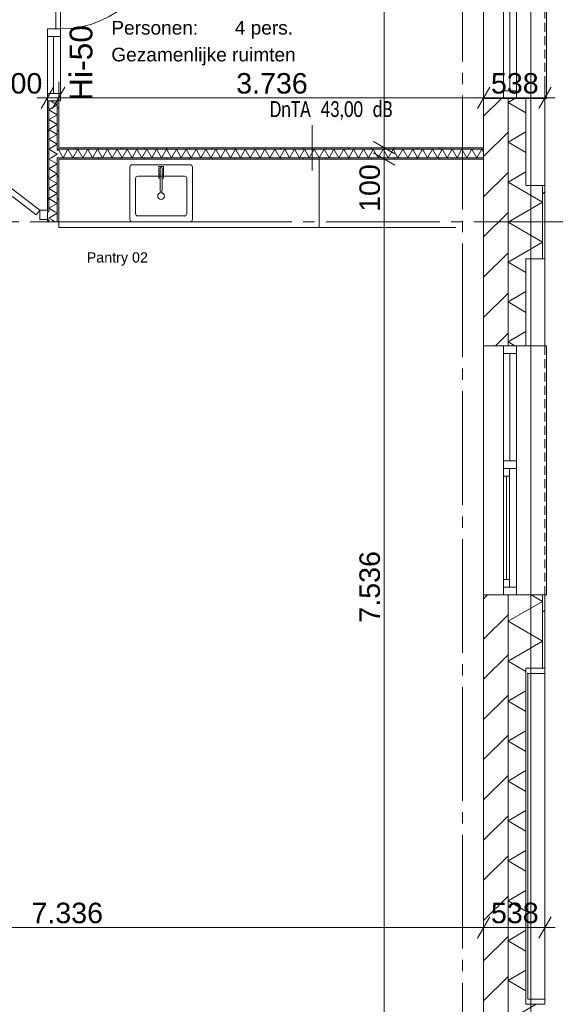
# Model space of a CAD drawing. Header units: millimetres. Extents: x 10 to 584, y 10 to 831.
# Tile 15 of 61: x 327 to 374, y 262 to 349. Entities that reach past the tile are written whole.
import ezdxf
from ezdxf.xclip import XClip

# ---------------------------------------------------------------- set-up
doc = ezdxf.new("R2010")
doc.units = ezdxf.units.MM
doc.header["$MEASUREMENT"] = 0
doc.header["$XCLIPFRAME"] = 0
doc.linetypes.add('B0204', pattern=[13, 10, -1, 1, -1])
doc.linetypes.add('B0702', pattern=[1.1737, 0.7812, -0.3925])
for name, color, linetype in [('21 Buitenwanden', 7, 'Continuous'), ('21 Buitenwanden Doorsnede-arcering', 7, 'Continuous'), ('21 Buitenwanden Laagscheidingslijnen', 7, 'Continuous'), ('21 Buitenwanden Ramen', 7, 'Continuous'), ('22 NC Binnenwanden', 7, 'Continuous'), ('22 NC Binnenwanden Deuren', 7, 'Continuous'), ('22 NC Binnenwanden Deurlabels', 7, 'Continuous'), ('22 NC Binnenwanden Doorsnede-arcering', 7, 'Continuous'), ('22 NC Binnenwanden Laagscheidingslijnen', 7, 'Continuous'), ('23 Vloeren', 7, 'Continuous'), ('74 Sanitair', 7, 'Continuous'), ('82 Interieur', 7, 'Continuous'), ('A Stramien', 7, 'Continuous'), ('Maatvoering 1_ 50_100', 7, 'Continuous'), ('Tekst_dim 1_ 50_100', 7, 'Continuous'), ('Z Ruimtefuncties', 7, 'Continuous')]:
    doc.layers.add(name, color=color, linetype=linetype)
doc.styles.add('GENERATED_STYLE_1', font='txt')
doc.styles.add('GENERATED_STYLE_2', font='txt')
pattern_1 = [(45, (78, 259.188), (-4.5962, 4.5962), []), (45, (77.081, 260.107), (-4.5962, 4.5962), [])]
pattern_2 = [(45, (78, 259.188), (-1.767767, 1.767767), [])]
pattern_3 = [(180, (78, 259.1879), (0, 2), [])]
pattern_4 = [(90, (78, 259.1879), (-2, 0), [])]

# ---------------------------------------------------------------- blocks, each defined once
blk = doc.blocks.new('*X7')
at = {"layer": '21 Buitenwanden Doorsnede-arcering', "color": 7, "linetype": 'Continuous', "lineweight": 0}
for p, q in [((370.596, 342.024), (370, 341.68)), ((371.58, 340.767), (370, 341.68)), ((371.58, 339.082), (370, 338.169)), ((371.58, 337.257), (370, 338.169)), ((371.58, 335.571), (370, 334.659)), ((373.04, 332.904), (370, 334.659)), ((373.04, 332.904), (370, 331.149)), ((373.04, 329.394), (370, 331.149)), ((373.04, 329.394), (370, 327.639)), ((371.58, 326.726), (370, 327.639)), ((371.58, 325.04), (370, 324.128)), ((371.58, 323.216), (370, 324.128)), ((371.58, 321.53), (370, 320.618)), ((370.598, 320.273), (370, 320.618))]:
    blk.add_line(p, q, dxfattribs=at)
blk = doc.blocks.new('*X9')
at = {"layer": '21 Buitenwanden Doorsnede-arcering', "color": 7, "linetype": 'Continuous', "lineweight": 0}
for p, q in [((373.04, 297.801), (372.05, 298.373)), ((373.04, 297.801), (370, 296.046)), ((373.04, 294.291), (370, 296.046)), ((373.04, 294.291), (370, 292.536)), ((371.58, 291.623), (370, 292.536)), ((371.58, 289.938), (370, 289.025)), ((371.58, 288.113), (370, 289.025)), ((371.58, 286.427), (370, 285.515)), ((371.58, 284.603), (370, 285.515)), ((371.58, 282.917), (370, 282.005)), ((371.58, 281.093), (370, 282.005)), ((371.58, 279.407), (370, 278.494)), ((371.58, 277.582), (370, 278.494)), ((371.58, 275.896), (370, 274.984)), ((371.58, 274.072), (370, 274.984)), ((371.58, 272.386), (370, 271.474)), ((371.58, 270.562), (370, 271.474)), ((371.58, 268.876), (370, 267.964)), ((371.58, 267.051), (370, 267.964)), ((371.58, 265.366), (370, 264.453)), ((371.58, 263.541), (370, 264.453)), ((372.471, 262.37), (370, 260.943)), ((373.04, 259.188), (370, 260.943))]:
    blk.add_line(p, q, dxfattribs=at)
blk = doc.blocks.new('*X171')
at = {"layer": '22 NC Binnenwanden Doorsnede-arcering', "color": 7, "linetype": 'Continuous', "lineweight": 0}
blk.add_line((330.167, 331.188), (329.951, 331.313), dxfattribs=at)
blk = doc.blocks.new('*X172')
at = {"layer": '22 NC Binnenwanden Doorsnede-arcering', "color": 7, "linetype": 'Continuous', "lineweight": 0}
for p, q in [((330.375, 331.934), (329.625, 331.501)), ((330.375, 331.934), (330.152, 332.063)), ((329.951, 331.313), (329.625, 331.501))]:
    blk.add_line(p, q, dxfattribs=at)
blk = doc.blocks.new('*X173')
at = {"layer": '22 NC Binnenwanden Doorsnede-arcering', "color": 7, "linetype": 'Continuous', "lineweight": 0}
for p, q in [((329.825, 336.813), (329.625, 336.697)), ((330.375, 336.264), (329.625, 336.697)), ((330.375, 336.264), (329.625, 335.831)), ((330.375, 335.398), (329.625, 335.831)), ((330.375, 335.398), (329.625, 334.965)), ((330.375, 334.532), (329.625, 334.965)), ((330.375, 334.532), (329.625, 334.099)), ((330.375, 333.666), (329.625, 334.099)), ((330.375, 333.666), (329.625, 333.233)), ((330.375, 332.8), (329.625, 333.233)), ((330.375, 332.8), (329.625, 332.367)), ((330.152, 332.063), (329.625, 332.367))]:
    blk.add_line(p, q, dxfattribs=at)
blk = doc.blocks.new('*X174')
at = {"layer": '22 NC Binnenwanden Doorsnede-arcering', "color": 7, "linetype": 'Continuous', "lineweight": 0}
for q in [(329.625, 337.563), (329.825, 336.813)]:
    blk.add_line((330.375, 337.13), q, dxfattribs=at)
blk = doc.blocks.new('*X176')
at = {"layer": '22 NC Binnenwanden Doorsnede-arcering', "color": 7, "linetype": 'Continuous', "lineweight": 0}
for p, q in [((330.375, 341.46), (329.625, 341.027)), ((330.375, 341.46), (329.786, 341.801)), ((330.375, 340.594), (329.625, 341.027)), ((330.375, 340.594), (329.625, 340.161)), ((330.375, 339.728), (329.625, 340.161)), ((330.375, 339.728), (329.625, 339.295)), ((330.375, 338.862), (329.625, 339.295)), ((330.375, 338.862), (329.625, 338.429)), ((330.375, 337.996), (329.625, 338.429)), ((330.375, 337.996), (329.625, 337.563)), ((329.625, 337.563), (329.625, 337.563))]:
    blk.add_line(p, q, dxfattribs=at)
blk = doc.blocks.new('*X326')
at = {"layer": '22 NC Binnenwanden Doorsnede-arcering', "color": 7, "linetype": 'Continuous', "lineweight": 0}
for p in [(330.375, 337.439), (330.5, 337.47)]:
    blk.add_line(p, (330.446, 337.563), dxfattribs=at)
blk = doc.blocks.new('*X327')
at = {"layer": '22 NC Binnenwanden Doorsnede-arcering', "color": 7, "linetype": 'Continuous', "lineweight": 0}
for p, q in [((330.879, 336.813), (330.5, 337.47)), ((330.879, 336.813), (331.312, 337.563)), ((331.745, 336.813), (331.312, 337.563)), ((331.745, 336.813), (332.178, 337.563)), ((332.611, 336.813), (332.178, 337.563)), ((332.611, 336.813), (333.044, 337.563)), ((333.477, 336.813), (333.044, 337.563)), ((333.477, 336.813), (333.91, 337.563)), ((334.343, 336.813), (333.91, 337.563)), ((334.343, 336.813), (334.777, 337.563)), ((335.21, 336.813), (334.777, 337.563)), ((335.21, 336.813), (335.643, 337.563)), ((336.076, 336.813), (335.643, 337.563)), ((336.076, 336.813), (336.509, 337.563)), ((336.942, 336.813), (336.509, 337.563)), ((336.942, 336.813), (337.375, 337.563)), ((337.808, 336.813), (337.375, 337.563)), ((337.808, 336.813), (338.241, 337.563)), ((338.674, 336.813), (338.241, 337.563)), ((338.674, 336.813), (339.107, 337.563)), ((339.54, 336.813), (339.107, 337.563)), ((339.54, 336.813), (339.973, 337.563)), ((340.406, 336.813), (339.973, 337.563)), ((340.406, 336.813), (340.839, 337.563)), ((341.272, 336.813), (340.839, 337.563)), ((341.272, 336.813), (341.705, 337.563)), ((342.138, 336.813), (341.705, 337.563)), ((342.138, 336.813), (342.571, 337.563)), ((343.004, 336.813), (342.571, 337.563)), ((343.004, 336.813), (343.437, 337.563)), ((343.87, 336.813), (343.437, 337.563)), ((343.87, 336.813), (344.303, 337.563)), ((344.736, 336.813), (344.303, 337.563)), ((344.736, 336.813), (345.169, 337.563)), ((345.602, 336.813), (345.169, 337.563)), ((345.602, 336.813), (346.035, 337.563)), ((346.468, 336.813), (346.035, 337.563)), ((346.468, 336.813), (346.901, 337.563)), ((347.334, 336.813), (346.901, 337.563)), ((347.334, 336.813), (347.767, 337.563)), ((348.2, 336.813), (347.767, 337.563)), ((348.2, 336.813), (348.633, 337.563)), ((349.066, 336.813), (348.633, 337.563)), ((349.066, 336.813), (349.499, 337.563)), ((349.932, 336.813), (349.499, 337.563)), ((349.932, 336.813), (350.365, 337.563)), ((350.798, 336.813), (350.365, 337.563)), ((350.798, 336.813), (351.231, 337.563)), ((351.664, 336.813), (351.231, 337.563)), ((351.664, 336.813), (352.097, 337.563)), ((352.53, 336.813), (352.097, 337.563)), ((352.53, 336.813), (352.963, 337.563)), ((353.396, 336.813), (352.963, 337.563)), ((353.396, 336.813), (353.829, 337.563)), ((354.262, 336.813), (353.829, 337.563)), ((354.262, 336.813), (354.695, 337.563)), ((355.128, 336.813), (354.695, 337.563)), ((355.128, 336.813), (355.561, 337.563)), ((355.994, 336.813), (355.561, 337.563)), ((355.994, 336.813), (356.427, 337.563)), ((356.86, 336.813), (356.427, 337.563)), ((356.86, 336.813), (357.293, 337.563)), ((357.726, 336.813), (357.293, 337.563)), ((357.726, 336.813), (358.159, 337.563)), ((358.592, 336.813), (358.159, 337.563)), ((358.592, 336.813), (359.025, 337.563)), ((359.458, 336.813), (359.025, 337.563)), ((359.458, 336.813), (359.891, 337.563)), ((360.324, 336.813), (359.891, 337.563)), ((360.324, 336.813), (360.757, 337.563)), ((361.19, 336.813), (360.757, 337.563)), ((361.19, 336.813), (361.623, 337.563)), ((362.056, 336.813), (361.623, 337.563)), ((362.056, 336.813), (362.489, 337.563)), ((362.922, 336.813), (362.489, 337.563)), ((362.922, 336.813), (363.355, 337.563)), ((363.788, 336.813), (363.355, 337.563)), ((363.788, 336.813), (364.221, 337.563)), ((364.654, 336.813), (364.221, 337.563)), ((364.654, 336.813), (365.087, 337.563)), ((365.52, 336.813), (365.087, 337.563)), ((365.52, 336.813), (365.953, 337.563)), ((366.386, 336.813), (365.953, 337.563)), ((366.386, 336.813), (366.819, 337.563)), ((367.252, 336.813), (366.819, 337.563)), ((367.252, 336.813), (367.685, 337.563)), ((367.86, 337.261), (367.685, 337.563))]:
    blk.add_line(p, q, dxfattribs=at)
blk = doc.blocks.new('*X328')
at = {"layer": '22 NC Binnenwanden Doorsnede-arcering', "color": 7, "linetype": 'Continuous', "lineweight": 0}
for p in [(329.5, 331.452), (329.625, 331.39)]:
    blk.add_line(p, (329.58, 331.313), dxfattribs=at)
blk = doc.blocks.new('Drawing_2_2', base_point=(78, 259.188))
at = {"layer": '21 Buitenwanden Doorsnede-arcering', "linetype": 'Continuous', "lineweight": 0, "true_color": 0x000000}
h = blk.add_hatch(dxfattribs=at)
h.set_pattern_fill('130_Kalkzandsteen_0002', color=18, style=0, pattern_type=2)
h.set_pattern_definition(pattern_2)
h.paths.add_polyline_path([(369.6, 342.024), (367.86, 342.024), (367.86, 320.273), (369.6, 320.273), (370, 320.273), (370, 342.024)])
h = blk.add_hatch(dxfattribs=at)
h.set_pattern_fill('145_Baksteen_0002', color=18, style=0, pattern_type=2)
h.set_pattern_definition(pattern_1)
h.paths.add_polyline_path([(373.04, 334.376), (373.04, 327.921), (373.24, 327.921), (373.24, 334.376)])
h = blk.add_hatch(dxfattribs=at)
h.set_pattern_fill('130_Kalkzandsteen_0002', color=18, style=0, pattern_type=2)
h.set_pattern_definition(pattern_2)
h.paths.add_polyline_path([(367.86, 261.328), (370, 261.328), (370, 298.373), (369.6, 298.373), (367.86, 298.373)])
h = blk.add_hatch(dxfattribs=at)
h.set_pattern_fill('145_Baksteen_0002', color=18, style=0, pattern_type=2)
h.set_pattern_definition(pattern_1)
h.paths.add_polyline_path([(373.24, 298.373), (373.04, 298.373), (373.04, 291.918), (373.24, 291.918)])
at = {"layer": '22 NC Binnenwanden Doorsnede-arcering', "linetype": 'Continuous', "lineweight": 0, "true_color": 0x000000}
h = blk.add_hatch(dxfattribs=at)
h.set_pattern_fill('930_Lijnen_vert_200_0002', color=18, style=0, pattern_type=2)
h.set_pattern_definition(pattern_3)
h.paths.add_polyline_path([(329.5, 332.188), (329.625, 332.188), (329.625, 341.801), (329.5, 341.801)])
h = blk.add_hatch(dxfattribs=at)
h.set_pattern_fill('930_Lijnen_vert_200_0002', color=18, style=0, pattern_type=2)
h.set_pattern_definition(pattern_3)
h.paths.add_polyline_path([(330.375, 341.801), (330.375, 337.688), (330.5, 337.688), (330.5, 341.801)])
h = blk.add_hatch(dxfattribs=at)
h.set_pattern_fill('930_Lijnen_vert_200_0002', color=18, style=0, pattern_type=2)
h.set_pattern_definition(pattern_3)
h.paths.add_polyline_path([(330.375, 337.688), (330.375, 337.563), (330.5, 337.563), (330.5, 337.688)])
h = blk.add_hatch(dxfattribs=at)
h.set_pattern_fill('930_Lijnen_vert_200_0002', color=18, style=0, pattern_type=2)
h.set_pattern_definition(pattern_4)
h.paths.add_polyline_path([(330.5, 337.563), (367.86, 337.563), (367.86, 337.688), (330.5, 337.688)])
h = blk.add_hatch(dxfattribs=at)
h.set_pattern_fill('930_Lijnen_vert_200_0002', color=18, style=0, pattern_type=2)
h.set_pattern_definition(pattern_3)
h.paths.add_polyline_path([(330.375, 336.813), (330.375, 336.688), (330.5, 336.688), (330.5, 336.813)])
h = blk.add_hatch(dxfattribs=at)
h.set_pattern_fill('930_Lijnen_vert_200_0002', color=18, style=0, pattern_type=2)
h.set_pattern_definition(pattern_4)
h.paths.add_polyline_path([(330.5, 336.688), (367.86, 336.688), (367.86, 336.813), (330.5, 336.813)])
h = blk.add_hatch(dxfattribs=at)
h.set_pattern_fill('930_Lijnen_vert_200_0002', color=18, style=0, pattern_type=2)
h.set_pattern_definition(pattern_3)
h.paths.add_polyline_path([(330.375, 336.688), (330.375, 331.188), (330.5, 331.188), (330.5, 336.688)])
h = blk.add_hatch(dxfattribs=at)
h.set_pattern_fill('930_Lijnen_vert_200_0002', color=18, style=0, pattern_type=2)
h.set_pattern_definition(pattern_3)
h.paths.add_polyline_path([(329.5, 332.188), (329.5, 332.063), (329.625, 332.063), (329.625, 332.188)])
h = blk.add_hatch(dxfattribs=at)
h.set_pattern_fill('930_Lijnen_vert_200_0002', color=18, style=0, pattern_type=2)
h.set_pattern_definition(pattern_3)
h.paths.add_polyline_path([(329.5, 331.313), (329.5, 331.188), (329.625, 331.188), (329.625, 331.313)])
at = {"layer": '21 Buitenwanden', "color": 3, "linetype": 'Continuous', "lineweight": 0}
for p, q in [((369.6, 342.024), (367.86, 342.024)), ((370, 342.024), (369.6, 342.024)), ((369.6, 320.273), (367.86, 320.273)), ((370, 320.273), (369.6, 320.273)), ((369.6, 298.373), (367.86, 298.373)), ((370, 298.373), (369.6, 298.373))]:
    blk.add_line(p, q, dxfattribs=at)
at = {"layer": '21 Buitenwanden', "color": 1, "linetype": 'Continuous', "lineweight": 0}
for p, q in [((370.74, 342.024), (370, 342.024)), ((371.58, 342.024), (370.74, 342.024)), ((371.58, 342.024), (371.58, 334.376)), ((373.24, 334.376), (371.58, 334.376)), ((371.58, 327.921), (371.58, 320.273)), ((373.24, 327.921), (371.58, 327.921)), ((370.74, 320.273), (370, 320.273)), ((371.58, 320.273), (370.74, 320.273)), ((370.74, 298.373), (370, 298.373)), ((373.04, 298.373), (370.74, 298.373)), ((371.58, 291.918), (371.58, 262.37)), ((373.24, 291.918), (371.58, 291.918)), ((371.74, 291.462), (371.74, 262.826)), ((371.74, 291.462), (373.24, 291.462)), ((373.24, 262.37), (371.58, 262.37))]:
    blk.add_line(p, q, dxfattribs=at)
at = {"layer": '21 Buitenwanden', "color": 2, "linetype": 'Continuous', "lineweight": 0}
blk.add_line((373.24, 298.373), (373.04, 298.373), dxfattribs=at)
at = {"layer": '21 Buitenwanden', "color": 3, "linetype": 'Continuous', "lineweight": 0, "flags": 128}
for points in [[(367.86, 342.024), (367.86, 320.273)], [(367.86, 298.373), (367.86, 261.328)]]:
    blk.add_lwpolyline(points, dxfattribs=at)
at = {"layer": '21 Buitenwanden', "color": 2, "linetype": 'Continuous', "lineweight": 0, "flags": 128}
for points in [[(373.24, 327.921), (373.24, 334.376)], [(373.24, 291.918), (373.24, 298.373)]]:
    blk.add_lwpolyline(points, dxfattribs=at)
at = {"layer": '21 Buitenwanden', "color": 1, "linetype": 'Continuous', "lineweight": 0, "flags": 128}
blk.add_lwpolyline([(371.74, 262.826), (373.24, 262.826), (373.24, 291.462), (371.74, 291.462)], close=True, dxfattribs=at)
at = {"layer": '21 Buitenwanden', "color": 1, "linetype": 'Continuous', "lineweight": 0}
blk.add_point((371.74, 291.462), dxfattribs=at)
at = {"layer": '21 Buitenwanden Laagscheidingslijnen', "color": 3, "linetype": 'Continuous', "lineweight": 0}
for p, q in [((370, 320.273), (370, 342.024)), ((370, 261.328), (370, 298.373))]:
    blk.add_line(p, q, dxfattribs=at)
at = {"layer": '21 Buitenwanden Laagscheidingslijnen', "color": 1, "linetype": 'Continuous', "lineweight": 0}
for p, q in [((373.04, 327.921), (373.04, 334.376)), ((373.04, 291.918), (373.04, 298.373))]:
    blk.add_line(p, q, dxfattribs=at)
at = {"layer": '21 Buitenwanden Ramen', "color": 9, "linetype": 'Continuous', "lineweight": 0}
for p, q in [((367.86, 342.024), (367.86, 363.924)), ((367.86, 320.273), (367.86, 298.373))]:
    blk.add_line(p, q, dxfattribs=at)
at = {"layer": '21 Buitenwanden Ramen', "color": 9, "linetype": 'B0702', "lineweight": 0}
for p, q in [((373.24, 342.024), (373.24, 363.924)), ((373.24, 320.273), (373.24, 298.373))]:
    blk.add_line(p, q, dxfattribs=at)
at = {"layer": '21 Buitenwanden Ramen', "color": 1, "linetype": 'Continuous', "lineweight": 0}
for p, q in [((373.39, 342.024), (373.39, 363.924)), ((369.6, 342.694), (369.6, 352.139)), ((370.17, 342.694), (370.17, 352.139)), ((370.74, 352.139), (370.74, 342.694)), ((369.6, 342.024), (369.6, 342.694)), ((369.6, 342.694), (370.74, 342.694)), ((370.74, 342.024), (370, 342.024)), ((370.74, 342.024), (370, 342.024)), ((370.74, 342.694), (370.74, 342.024)), ((373.04, 342.024), (370.74, 342.024)), ((373.24, 342.024), (373.24, 334.376)), ((373.24, 342.024), (373.39, 342.024)), ((373.24, 327.921), (373.24, 320.273)), ((369.6, 320.273), (369.6, 319.603)), ((369.6, 319.603), (370.74, 319.603)), ((369.6, 319.603), (369.6, 310.158)), ((370.74, 320.273), (370, 320.273)), ((370.74, 320.273), (370, 320.273)), ((370.17, 319.603), (370.17, 310.158)), ((370.74, 319.603), (370.74, 320.273)), ((373.04, 320.273), (370.74, 320.273)), ((370.74, 310.158), (370.74, 319.603)), ((373.24, 320.273), (373.39, 320.273)), ((373.39, 320.273), (373.39, 298.373)), ((370.74, 310.158), (369.6, 310.158)), ((369.6, 310.158), (369.6, 309.823)), ((370.74, 309.823), (370.74, 310.158)), ((369.6, 309.823), (369.6, 309.488)), ((369.6, 309.488), (370.14, 309.488)), ((369.6, 309.488), (369.6, 308.818)), ((370.14, 309.488), (369.6, 309.488)), ((370.14, 309.488), (370.74, 309.488)), ((370.14, 308.818), (370.14, 309.488)), ((370.74, 309.488), (370.74, 309.823)), ((370.74, 299.043), (370.74, 309.488)), ((369.6, 308.818), (369.6, 299.713)), ((369.6, 308.818), (370.14, 308.818)), ((369.6, 308.818), (369.6, 299.713)), ((369.87, 308.818), (369.87, 299.713)), ((370.14, 299.713), (370.14, 308.818)), ((370.14, 299.713), (369.6, 299.713)), ((369.6, 299.713), (369.6, 299.043)), ((370.14, 299.043), (370.14, 299.713)), ((370.14, 299.043), (369.6, 299.043)), ((369.6, 299.043), (369.6, 298.373)), ((369.6, 299.043), (370.14, 299.043)), ((370.74, 299.043), (370.14, 299.043)), ((370.74, 298.373), (370.74, 299.043)), ((370.74, 298.373), (370, 298.373)), ((370.74, 298.373), (370, 298.373)), ((373.04, 298.373), (370.74, 298.373)), ((373.39, 298.373), (373.24, 298.373)), ((373.24, 291.918), (373.24, 262.37))]:
    blk.add_line(p, q, dxfattribs=at)
at = {"layer": '21 Buitenwanden Ramen', "color": 3, "linetype": 'Continuous', "lineweight": 0}
for p, q in [((369.6, 342.024), (367.86, 342.024)), ((370, 342.024), (369.6, 342.024)), ((370, 342.024), (369.6, 342.024)), ((369.6, 320.273), (367.86, 320.273)), ((370, 320.273), (369.6, 320.273)), ((370, 320.273), (369.6, 320.273)), ((369.6, 298.373), (367.86, 298.373)), ((370, 298.373), (369.6, 298.373)), ((370, 298.373), (369.6, 298.373))]:
    blk.add_line(p, q, dxfattribs=at)
at = {"layer": '21 Buitenwanden Ramen', "color": 2, "linetype": 'Continuous', "lineweight": 0}
for p, q in [((373.24, 342.024), (373.04, 342.024)), ((373.24, 320.273), (373.04, 320.273)), ((373.24, 298.373), (373.04, 298.373))]:
    blk.add_line(p, q, dxfattribs=at)
at = {"layer": '21 Buitenwanden Ramen', "color": 1, "linetype": 'Continuous', "lineweight": 0, "flags": 128}
for points in [[(373.24, 342.024), (371.58, 342.024), (371.58, 334.376), (373.24, 334.376)], [(373.24, 327.921), (371.58, 327.921), (371.58, 320.273), (373.24, 320.273)], [(373.24, 291.918), (371.58, 291.918), (371.58, 262.37), (373.24, 262.37)]]:
    blk.add_lwpolyline(points, close=True, dxfattribs=at)
at = {"layer": '22 NC Binnenwanden', "color": 1, "linetype": 'Continuous', "lineweight": 0}
for p, q in [((329.5, 341.801), (329.625, 341.801)), ((329.625, 341.801), (330.375, 341.801)), ((330.375, 341.801), (330.5, 341.801)), ((329.5, 332.188), (329.5, 332.063)), ((329.5, 332.063), (329.5, 331.388)), ((329.5, 331.388), (329.5, 331.313)), ((329.5, 331.313), (329.5, 331.188))]:
    blk.add_line(p, q, dxfattribs=at)
at = {"layer": '22 NC Binnenwanden', "color": 1, "linetype": 'Continuous', "lineweight": 0, "flags": 128}
for points in [[(329.5, 341.801), (329.5, 332.188)], [(330.5, 337.688), (330.5, 341.801)], [(367.86, 337.688), (330.5, 337.688)], [(367.86, 337.563), (367.86, 337.688)], [(367.86, 336.813), (367.86, 337.563)], [(367.86, 336.688), (367.86, 336.813)], [(330.5, 331.188), (330.5, 336.688)], [(330.5, 336.688), (367.86, 336.688)], [(329.5, 331.188), (330.5, 331.188)]]:
    blk.add_lwpolyline(points, dxfattribs=at)
at = {"layer": '22 NC Binnenwanden Deuren', "color": 1, "linetype": 'Continuous', "lineweight": 0}
for p, q in [((330.24, 357.131), (330.24, 348.131)), ((330.64, 348.131), (330.64, 357.131)), ((329.5, 347.461), (329.5, 348.131)), ((329.5, 348.131), (330.64, 348.131)), ((330.24, 348.131), (330.64, 348.131)), ((330.64, 348.131), (330.64, 347.461)), ((330.64, 347.461), (329.5, 347.461)), ((330.04, 342.471), (330.04, 347.461)), ((330.64, 347.461), (330.64, 342.471)), ((329.5, 341.801), (329.5, 342.471)), ((329.5, 342.471), (330.64, 342.471)), ((330.64, 342.471), (330.64, 341.801)), ((330.64, 341.801), (329.5, 341.801)), ((329.5, 341.801), (329.625, 341.801)), ((329.5, 341.801), (329.625, 341.801)), ((329.625, 341.801), (330.375, 341.801)), ((329.625, 341.801), (330.375, 341.801)), ((330.375, 341.801), (330.5, 341.801)), ((330.375, 341.801), (330.5, 341.801)), ((321.247, 337.999), (328.83, 332.188)), ((328.526, 331.791), (320.943, 337.602)), ((328.83, 332.188), (328.526, 331.791)), ((328.83, 331.388), (328.83, 332.188)), ((328.83, 332.188), (329.5, 332.188)), ((329.5, 332.188), (329.5, 331.388)), ((329.5, 332.188), (329.5, 332.063)), ((329.5, 332.188), (329.5, 332.063)), ((329.5, 332.063), (329.5, 331.388)), ((329.5, 332.063), (329.5, 331.388)), ((329.5, 331.388), (328.83, 331.388)), ((329.5, 331.388), (329.5, 331.313)), ((329.5, 331.313), (329.5, 331.188))]:
    blk.add_line(p, q, dxfattribs=at)
at = {"layer": '22 NC Binnenwanden Deuren', "color": 1, "linetype": 'Continuous', "lineweight": 0, "flags": 128}
blk.add_lwpolyline([(329.5, 347.461), (329.5, 342.471), (330.64, 342.471), (330.64, 347.461)], close=True, dxfattribs=at)
at = {"layer": '22 NC Binnenwanden Deuren', "color": 1, "linetype": 'Continuous', "lineweight": 0}
blk.add_arc((330.64, 357.131), 9, 270, 0, dxfattribs=at)
at = {"layer": '22 NC Binnenwanden Laagscheidingslijnen', "color": 9, "linetype": 'Continuous', "lineweight": 0}
for p, q in [((329.625, 332.188), (329.625, 341.801)), ((330.375, 337.563), (330.375, 341.801)), ((330.5, 337.563), (330.375, 337.563)), ((330.5, 337.563), (330.375, 337.563)), ((330.375, 336.813), (330.5, 336.813)), ((330.375, 332.063), (330.375, 336.813)), ((330.375, 336.813), (330.5, 336.813)), ((330.5, 337.563), (367.86, 337.563)), ((330.5, 336.813), (367.86, 336.813)), ((329.625, 332.063), (329.5, 332.063)), ((329.625, 332.063), (329.5, 332.063)), ((329.625, 332.063), (329.625, 332.188)), ((330.375, 331.313), (330.375, 332.063)), ((329.5, 331.313), (329.625, 331.313)), ((329.5, 331.313), (329.625, 331.313)), ((329.625, 331.188), (329.625, 331.313)), ((330.375, 331.188), (330.375, 331.313))]:
    blk.add_line(p, q, dxfattribs=at)
at = {"layer": '23 Vloeren', "color": 1, "linetype": 'Continuous', "lineweight": 0, "flags": 128}
blk.add_lwpolyline([(78, 439.188), (78, 259.188), (372, 259.188), (372, 439.188), (365.5, 439.188), (365.5, 505.188), (366, 505.188), (366, 654.438), (370, 654.438), (370, 763.188), (78, 763.188), (78, 475.188), (96, 475.188), (96, 439.188)], close=True, dxfattribs=at)
at = {"layer": '74 Sanitair', "color": 1, "linetype": 'Continuous', "lineweight": 0}
for p, q in [((336.5, 336.688), (330.5, 336.688)), ((330.5, 330.688), (330.5, 336.688)), ((348.4, 336.688), (342.4, 336.688)), ((353.4, 336.688), (348.4, 336.688)), ((336.5, 330.688), (330.5, 330.688)), ((348.4, 330.688), (342.4, 330.688)), ((353.4, 330.688), (348.4, 330.688))]:
    blk.add_line(p, q, dxfattribs=at)
at = {"layer": '82 Interieur', "color": 1, "linetype": 'Continuous', "lineweight": 0}
for p, q in [((342.5, 336.688), (336.5, 336.688)), ((353.4, 330.688), (353.4, 336.688)), ((353.4, 336.688), (359.4, 336.688)), ((359.4, 336.688), (365.4, 336.688)), ((337.45, 335.188), (341.55, 335.188)), ((337.25, 331.888), (337.25, 334.988)), ((341.75, 334.988), (341.75, 331.888)), ((341.55, 331.688), (337.45, 331.688)), ((342.5, 330.688), (336.5, 330.688)), ((359.4, 330.688), (353.4, 330.688)), ((365.4, 330.688), (359.4, 330.688))]:
    blk.add_line(p, q, dxfattribs=at)
at = {"layer": '82 Interieur', "color": 1, "linetype": 'Continuous', "lineweight": 0, "flags": 128}
for points in [[(342.05, 331.188), (336.95, 331.188, -0.414214), (336.75, 331.388), (336.75, 335.988, -0.414214), (336.95, 336.188), (342.05, 336.188, -0.414214), (342.25, 335.988), (342.25, 331.388, -0.414214)], [(339.7, 335.378), (339.59, 335.378), (339.59, 335.888, 1), (339.41, 335.888), (339.41, 335.378), (339.3, 335.378), (339.3, 336.028), (339.7, 336.028)], [(339.59, 333.909, -1), (339.41, 333.909), (339.41, 335.888, -1), (339.59, 335.888)]]:
    blk.add_lwpolyline(points, format="xyb", close=True, dxfattribs=at)
for points in [[(339.303, 335.018), (339.303, 335.368), (339.41, 335.368), (339.41, 335.018)], [(339.697, 335.018), (339.59, 335.018), (339.59, 335.368), (339.697, 335.368)]]:
    blk.add_lwpolyline(points, close=True, dxfattribs=at)
at = {"layer": '82 Interieur', "color": 1, "linetype": 'Continuous', "lineweight": 0}
blk.add_circle((339.5, 333.438), 0.3, dxfattribs=at)
for centre, start, end in [((337.45, 334.988), 90, 180), ((341.55, 334.988), 0, 90), ((337.45, 331.888), 180, 270), ((341.55, 331.888), 270, 0)]:
    blk.add_arc(centre, 0.2, start, end, dxfattribs=at)
blk.add_point((341.55, 331.688), dxfattribs=at)
at = {"layer": 'A Stramien', "color": 9, "linetype": 'B0204', "lineweight": 0}
for p, q in [((366, 784.271), (366, 233.204)), ((68, 331.188), (520.556, 331.188))]:
    blk.add_line(p, q, dxfattribs=at)
at = {"layer": 'Maatvoering 1_ 50_100', "color": 1, "linetype": 'Continuous', "lineweight": 0}
for p, q in [((359.122, 337.688), (359.122, 366.688)), ((330.041, 343.005), (328.959, 341.13)), ((329.5, 340.662), (329.5, 343.474)), ((331.041, 343.005), (329.959, 341.13)), ((330.5, 340.662), (330.5, 343.474)), ((368.401, 343.005), (367.319, 341.13)), ((367.86, 340.662), (367.86, 343.474)), ((372.699, 341.13), (373.781, 343.005)), ((373.24, 340.662), (373.24, 343.474)), ((328.583, 342.068), (329.5, 342.068)), ((329.5, 342.068), (330.5, 342.068)), ((330.5, 342.068), (367.86, 342.068)), ((367.86, 342.068), (373.24, 342.068)), ((373.24, 342.068), (374.157, 342.068)), ((360.529, 337.688), (357.716, 337.688)), ((358.185, 338.229), (360.06, 337.147)), ((359.122, 336.688), (359.122, 337.688)), ((358.185, 337.229), (360.06, 336.147)), ((360.529, 336.688), (357.716, 336.688)), ((359.122, 261.328), (359.122, 336.688)), ((367.86, 267.712), (367.86, 270.525)), ((373.24, 267.712), (373.24, 270.525)), ((368.401, 270.056), (367.319, 268.181)), ((372.699, 268.181), (373.781, 270.056)), ((294.5, 269.119), (367.86, 269.119)), ((367.86, 269.119), (373.24, 269.119)), ((373.24, 269.119), (374.157, 269.119))]:
    blk.add_line(p, q, dxfattribs=at)
at = {"layer": 'Tekst_dim 1_ 50_100', "color": 1, "linetype": 'Continuous', "lineweight": 0}
for p, q in [((352.788, 339.678), (352.788, 339.688)), ((352.788, 335.698), (352.788, 339.678))]:
    blk.add_line(p, q, dxfattribs=at)
at = {"layer": '21 Buitenwanden', "color": 4, "linetype": 'Continuous', "lineweight": 0}
for name in ['*X7', '*X176', '*X174', '*X173', '*X326', '*X327', '*X172', '*X328', '*X171', '*X9']:
    blk.add_blockref(name, (0, 0), dxfattribs=at)
at = {"layer": '22 NC Binnenwanden Deurlabels', "color": 2, "linetype": 'Continuous', "lineweight": 0, "insert": (331.457, 341.801), "char_height": 2, "attachment_point": 1, "rotation": 90, "style": 'GENERATED_STYLE_1'}
blk.add_mtext('\\A1;{\\pql;\\fArial|b0|i0|c0|p38;Hi-50}', dxfattribs=at)
at = {"layer": '82 Interieur', "color": 2, "linetype": 'Continuous', "lineweight": 0, "insert": (332.96, 327.323), "char_height": 0.9, "attachment_point": 7, "style": 'GENERATED_STYLE_1'}
blk.add_mtext('\\A1;{\\pql;\\fArial|b0|i0|c0|p38;Pantry 0\\fArial|b0|i0|c0|p38;2}', dxfattribs=at)
at = {"layer": 'Maatvoering 1_ 50_100', "color": 2, "linetype": 'Continuous', "lineweight": 0, "char_height": 1.8, "attachment_point": 7, "style": 'GENERATED_STYLE_1'}
for s, insert, width in [('\\A1;{\\pql;\\fArial|b0|i0|c0|p38;100}', (324.86, 342.428), 4.09784), ('\\A1;{\\pql;\\fArial|b0|i0|c0|p38;3.736}', (346.102, 342.428), 6.15497), ('\\A1;{\\pql;\\fArial|b0|i0|c0|p38;538}', (368.501, 342.428), 4.09784), ('\\A1;{\\pql;\\fArial|b0|i0|c0|p38;7.336}', (328.102, 269.479), 6.15497), ('\\A1;{\\pql;\\fArial|b0|i0|c0|p38;538}', (368.501, 269.479), 4.09784)]:
    blk.add_mtext(s, dxfattribs=dict(at, insert=insert, width=width))
at = {"layer": 'Maatvoering 1_ 50_100', "color": 2, "linetype": 'Continuous', "lineweight": 0, "char_height": 1.8, "attachment_point": 7, "rotation": 90, "style": 'GENERATED_STYLE_1'}
for s, insert, width in [('\\A1;{\\pql;\\fArial|b0|i0|c0|p38;100}', (358.762, 332.048), 4.09784), ('\\A1;{\\pql;\\fArial|b0|i0|c0|p38;7.536}', (358.762, 295.93), 6.15497)]:
    blk.add_mtext(s, dxfattribs=dict(at, insert=insert, width=width))
at = {"layer": 'Tekst_dim 1_ 50_100', "color": 2, "linetype": 'Continuous', "lineweight": 0, "insert": (349.054, 341.787), "char_height": 1.4, "attachment_point": 1, "style": 'GENERATED_STYLE_2'}
blk.add_mtext('\\A1;{\\W0.750000x;\\pql;\\pt0,30;\\fCalibri|b0|i0|c0|p34;DnTA \\fCalibri|b0|i0|c0|p34;\\A1{\\H.66x;\\S^  ;}\\fCalibri|b0|i0|c0|p34;\\fCalibri|b0|i0|c0|p34;\\A1{\\H.66x;\\S^  ;}\\fCalibri|b0|i0|c0|p34;\\fCalibri|b0|i0|c0|p34;\\fCalibri|b0|i0|c0|p34;\\fCalibri|b0|i0|c0|p34;\\fCalibri|b0|i0|c0|p34;\\fCalibri|b0|i0|c0|p34;43,00 \\fCalibri|b0|i0|c0|p34;\\A1{\\H.66x;\\S^  ;}\\fCalibri|b0|i0|c0|p34;\\fCalibri|b0|i0|c0|p34;\\A1{\\H.66x;\\S^  ;}\\fCalibri|b0|i0|c0|p34;\\fCalibri|b0|i0|c0|p34;\\fCalibri|b0|i0|c0|p34;\\fCalibri|b0|i0|c0|p34;\\fCalibri|b0|i0|c0|p34;\\fCalibri|b0|i0|c0|p34;dB\\fCalibri|b0|i0|c0|p34;\\A1{\\H.66x;\\S^  ;}\\fCalibri|b0|i0|c0|p34;\\fCalibri|b0|i0|c0|p34;\\A1{\\H.66x;\\S^  ;}\\fCalibri|b0|i0|c0|p34;\\fCalibri|b0|i0|c0|p34;\\fCalibri|b0|i0|c0|p34;\\fCalibri|b0|i0|c0|p34;\\fCalibri|b0|i0|c0|p34;\\fCalibri|b0|i0|c0|p34;\\fCalibri|b0|i0|c0|p34;\\fCalibri|b0|i0|c0|p34;\\fCalibri|b0|i0|c0|p34;\\fCalibri|b0|i0|c0|p34;\\fCalibri|b0|i0|c0|p34;\\fCalibri|b0|i0|c0|p34;\\fCalibri|b0|i0|c0|p34;\\fCalibri|b0|i0|c0|p34;\\fCalibri|b0|i0|c0|p34;\\fCalibri|b0|i0|c0|p34;\\fCalibri|b0|i0|c0|p34;\\fCalibri|b0|i0|c0|p34;\\fCalibri|b0|i0|c0|p34;\\fCalibri|b0|i0|c0|p34;\\fCalibri|b0|i0|c0|p34;\\fCalibri|b0|i0|c0|p34;\\fCalibri|b0|i0|c0|p34;\\fCalibri|b0|i0|c0|p34;\\fCalibri|b0|i0|c0|p34;\\fCalibri|b0|i0|c0|p34;}', dxfattribs=at)
at = {"layer": 'Z Ruimtefuncties', "color": 2, "linetype": 'Continuous', "lineweight": 0, "char_height": 1.2, "attachment_point": 1, "style": 'GENERATED_STYLE_1'}
for s, insert in [('\\A1;{\\pql;\\pt0;\\fArial|b0|i0|c0|p38;Personen: }', (335.123, 348.839)), ('\\A1;{\\pql;\\pt0;\\fArial|b0|i0|c0|p38;4 pers.}', (345.974, 348.839)), ('\\A1;{\\pql;\\pt0;\\fArial|b0|i0|c0|p38;Gezamenlijke ruimten}', (335.123, 346.482))]:
    blk.add_mtext(s, dxfattribs=dict(at, insert=insert))

msp = doc.modelspace()

# ---------------------------------------------------------------- block references
at = {"color": 4, "linetype": 'Continuous', "lineweight": 0}
ref = msp.add_blockref('Drawing_2_2', (78, 259.188), dxfattribs=at)
XClip(ref).set_block_clipping_path([(30, 141.736842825), (586.5626696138, 807.8168177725)])

doc.saveas('drawing.dxf')
